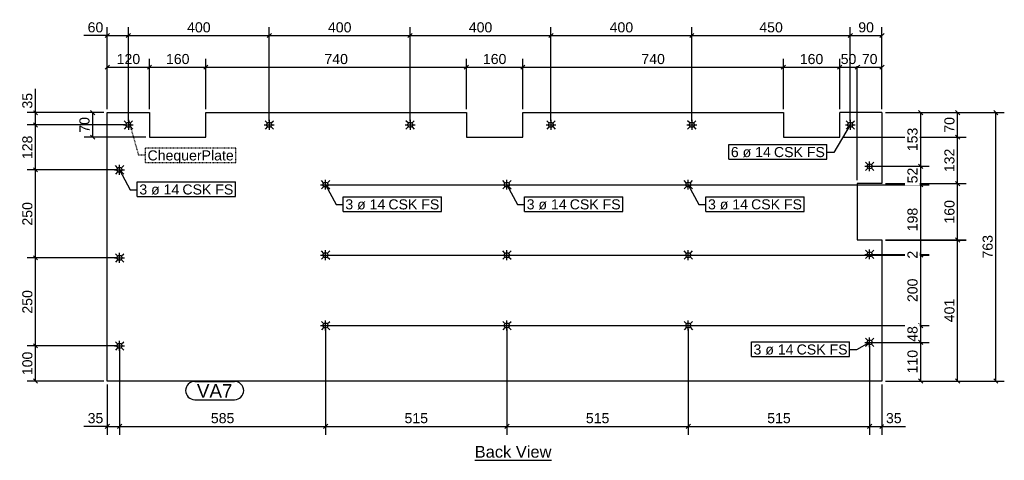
# Model space of a CAD drawing. Header units: millimetres. Extents: x 30 to 21561, y 42 to 1297.
# Tile 2 of 3: x 8777 to 11573, y 45 to 1297. Entities that reach past the tile are written whole.
import ezdxf

# ---------------------------------------------------------------- set-up
doc = ezdxf.new("R2010")
doc.units = ezdxf.units.MM
doc.linetypes.add('DXK_LINE_DOT2', pattern=[3.9198, 1.9599, -1.9599])
doc.styles.add('Arial', font='ARIAL.TTF', dxfattribs={"height": 0.2})

# ---------------------------------------------------------------- blocks, each defined once
blk = doc.blocks.new('Unknown-3608547-12 - 1230')
at = {"color": 6, "linetype": 'Continuous'}
blk.add_line((10068.8, 45), (10286.6, 45), dxfattribs=at)
at = {"color": 0, "linetype": 'Continuous'}
blk.add_wipeout([(10286.6, 52.5), (10286.6, 87.5), (10068.8, 87.5), (10068.8, 52.5)], dxfattribs=at)
at = {"color": 6, "linetype": 'Continuous', "style": 'Arial'}
blk.add_text('Back View', height=33.43, dxfattribs=at).set_placement((10068.8, 52.5))
blk = doc.blocks.new('Bolt-3608547-1232 - 1230')
at = {"color": 96, "linetype": 'Continuous'}
for p, q in [((9080.4, 1002.6), (9073.4, 1009.6)), ((9085.3, 1011.8), (9085.3, 983.8)), ((9090.2, 1002.6), (9097.2, 1009.6)), ((9480.4, 1002.6), (9473.4, 1009.6)), ((9485.3, 1011.8), (9485.3, 983.8)), ((9490.2, 1002.6), (9497.2, 1009.6)), ((9880.4, 1002.6), (9873.4, 1009.6)), ((9885.3, 1011.8), (9885.3, 983.8)), ((9890.2, 1002.6), (9897.2, 1009.6)), ((10280.4, 1002.6), (10273.4, 1009.6)), ((10285.3, 1011.8), (10285.3, 983.8)), ((10290.2, 1002.6), (10297.2, 1009.6)), ((10680.4, 1002.6), (10673.4, 1009.6)), ((10685.3, 1011.8), (10685.3, 983.8)), ((10690.2, 1002.6), (10697.2, 1009.6)), ((11130.4, 1002.6), (11123.4, 1009.6)), ((11135.3, 1011.8), (11135.3, 983.8)), ((11140.2, 1002.6), (11147.2, 1009.6)), ((9071.3, 997.8), (9099.3, 997.8)), ((9080.4, 992.9), (9073.4, 985.9)), ((9090.2, 992.9), (9097.2, 985.9)), ((9471.3, 997.8), (9499.3, 997.8)), ((9480.4, 992.9), (9473.4, 985.9)), ((9490.2, 992.9), (9497.2, 985.9)), ((9871.3, 997.8), (9899.3, 997.8)), ((9880.4, 992.9), (9873.4, 985.9)), ((9890.2, 992.9), (9897.2, 985.9)), ((10271.3, 997.8), (10299.3, 997.8)), ((10280.4, 992.9), (10273.4, 985.9)), ((10290.2, 992.9), (10297.2, 985.9)), ((10671.3, 997.8), (10699.3, 997.8)), ((10680.4, 992.9), (10673.4, 985.9)), ((10690.2, 992.9), (10697.2, 985.9)), ((11121.3, 997.8), (11149.3, 997.8)), ((11130.4, 992.9), (11123.4, 985.9)), ((11140.2, 992.9), (11147.2, 985.9))]:
    blk.add_line(p, q, dxfattribs=at)
for centre in [(9085.3, 997.8), (9485.3, 997.8), (9885.3, 997.8), (10285.3, 997.8), (10685.3, 997.8), (11135.3, 997.8)]:
    blk.add_circle(centre, 7, dxfattribs=at)
blk = doc.blocks.new('Part-3608547-1231 - 1230')
at = {"color": 30, "linetype": 'Continuous'}
for p, q in [((9025.3, 270.2), (9025.3, 1032.8)), ((9025.3, 1032.8), (9145.3, 1032.8)), ((9145.3, 1032.8), (9145.3, 962.8)), ((9305.3, 962.8), (9305.3, 1032.8)), ((9305.3, 1032.8), (10045.3, 1032.8)), ((10045.3, 1032.8), (10045.3, 962.8)), ((10205.3, 962.8), (10205.3, 1032.8)), ((10205.3, 1032.8), (10945.3, 1032.8)), ((10945.3, 1032.8), (10945.3, 962.8)), ((11225.3, 1032.8), (11105.3, 1032.8)), ((11105.3, 962.8), (11105.3, 1032.8)), ((11225.3, 1032.8), (11225.3, 830.8)), ((9145.3, 962.8), (9305.3, 962.8)), ((10045.3, 962.8), (10205.3, 962.8)), ((10945.3, 962.8), (11105.3, 962.8)), ((11225.3, 830.8), (11155.3, 830.8)), ((11155.3, 830.8), (11155.3, 670.8)), ((11155.3, 670.8), (11225.3, 670.8)), ((11225.3, 670.8), (11225.3, 270.2)), ((11225.3, 270.2), (9025.3, 270.2))]:
    blk.add_line(p, q, dxfattribs=at)
blk = doc.blocks.new('Bolt-3608547-1233 - 1230')
at = {"color": 96, "linetype": 'Continuous'}
for p, q in [((9046.3, 870), (9074.3, 870)), ((9055.4, 874.9), (9048.4, 881.9)), ((9060.3, 856), (9060.3, 884)), ((9065.2, 874.9), (9072.2, 881.9)), ((9055.4, 865.1), (9048.4, 858.1)), ((9065.2, 865.1), (9072.2, 858.1)), ((9046.3, 620), (9074.3, 620)), ((9055.4, 624.9), (9048.4, 631.9)), ((9060.3, 606), (9060.3, 634)), ((9065.2, 624.9), (9072.2, 631.9)), ((9055.4, 615.1), (9048.4, 608.1)), ((9065.2, 615.1), (9072.2, 608.1)), ((9046.3, 370), (9074.3, 370)), ((9055.4, 374.9), (9048.4, 381.9)), ((9055.4, 365.1), (9048.4, 358.1)), ((9060.3, 356), (9060.3, 384)), ((9065.2, 374.9), (9072.2, 381.9)), ((9065.2, 365.1), (9072.2, 358.1))]:
    blk.add_line(p, q, dxfattribs=at)
for centre in [(9060.3, 870), (9060.3, 620), (9060.3, 370)]:
    blk.add_circle(centre, 7, dxfattribs=at)
blk = doc.blocks.new('Bolt-3608547-1234 - 1230')
at = {"color": 96, "linetype": 'Continuous'}
for p, q in [((11176.3, 880), (11204.3, 880)), ((11185.4, 884.9), (11178.4, 891.9)), ((11185.4, 875.1), (11178.4, 868.1)), ((11190.3, 866), (11190.3, 894)), ((11195.2, 884.9), (11202.2, 891.9)), ((11195.2, 875.1), (11202.2, 868.1)), ((11190.3, 616), (11190.3, 644)), ((11176.3, 630), (11204.3, 630)), ((11185.4, 634.9), (11178.4, 641.9)), ((11185.4, 625.1), (11178.4, 618.1)), ((11195.2, 634.9), (11202.2, 641.9)), ((11195.2, 625.1), (11202.2, 618.1)), ((11185.4, 384.9), (11178.4, 391.9)), ((11190.3, 366), (11190.3, 394)), ((11195.2, 384.9), (11202.2, 391.9)), ((11176.3, 380), (11204.3, 380)), ((11185.4, 375.1), (11178.4, 368.1)), ((11195.2, 375.1), (11202.2, 368.1))]:
    blk.add_line(p, q, dxfattribs=at)
for centre in [(11190.3, 880), (11190.3, 630), (11190.3, 380)]:
    blk.add_circle(centre, 7, dxfattribs=at)
blk = doc.blocks.new('Bolt-3608547-1235 - 1230')
at = {"color": 96, "linetype": 'Continuous'}
for p, q in [((10670.4, 832.6), (10663.4, 839.6)), ((10675.3, 813.8), (10675.3, 841.8)), ((10680.2, 832.6), (10687.2, 839.6)), ((10661.3, 827.8), (10689.3, 827.8)), ((10670.4, 822.9), (10663.4, 815.9)), ((10680.2, 822.9), (10687.2, 815.9)), ((10661.3, 627.8), (10689.3, 627.8)), ((10670.4, 632.6), (10663.4, 639.6)), ((10670.4, 622.9), (10663.4, 615.9)), ((10675.3, 613.8), (10675.3, 641.8)), ((10680.2, 632.6), (10687.2, 639.6)), ((10680.2, 622.9), (10687.2, 615.9)), ((10661.3, 427.8), (10689.3, 427.8)), ((10670.4, 432.6), (10663.4, 439.6)), ((10670.4, 422.9), (10663.4, 415.9)), ((10675.3, 413.7), (10675.3, 441.8)), ((10680.2, 432.6), (10687.2, 439.6)), ((10680.2, 422.9), (10687.2, 415.9))]:
    blk.add_line(p, q, dxfattribs=at)
for centre in [(10675.3, 827.8), (10675.3, 627.8), (10675.3, 427.8)]:
    blk.add_circle(centre, 7, dxfattribs=at)
blk = doc.blocks.new('Bolt-3608547-1236 - 1230')
at = {"color": 96, "linetype": 'Continuous'}
for p, q in [((10155.4, 832.6), (10148.4, 839.6)), ((10160.3, 813.8), (10160.3, 841.8)), ((10165.2, 832.6), (10172.2, 839.6)), ((10146.3, 827.8), (10174.3, 827.8)), ((10155.4, 822.9), (10148.4, 815.9)), ((10165.2, 822.9), (10172.2, 815.9)), ((10146.3, 627.8), (10174.3, 627.8)), ((10155.4, 632.6), (10148.4, 639.6)), ((10155.4, 622.9), (10148.4, 615.9)), ((10160.3, 613.8), (10160.3, 641.8)), ((10165.2, 632.6), (10172.2, 639.6)), ((10165.2, 622.9), (10172.2, 615.9)), ((10146.3, 427.8), (10174.3, 427.8)), ((10155.4, 432.6), (10148.4, 439.6)), ((10155.4, 422.9), (10148.4, 415.9)), ((10160.3, 413.7), (10160.3, 441.8)), ((10165.2, 432.6), (10172.2, 439.6)), ((10165.2, 422.9), (10172.2, 415.9))]:
    blk.add_line(p, q, dxfattribs=at)
for centre in [(10160.3, 827.8), (10160.3, 627.8), (10160.3, 427.8)]:
    blk.add_circle(centre, 7, dxfattribs=at)
blk = doc.blocks.new('Bolt-3608547-1237 - 1230')
at = {"color": 96, "linetype": 'Continuous'}
for p, q in [((9640.4, 832.6), (9633.4, 839.6)), ((9645.3, 813.8), (9645.3, 841.8)), ((9650.2, 832.6), (9657.2, 839.6)), ((9631.3, 827.8), (9659.3, 827.8)), ((9640.4, 822.9), (9633.4, 815.9)), ((9650.2, 822.9), (9657.2, 815.9)), ((9631.3, 627.8), (9659.3, 627.8)), ((9640.4, 632.6), (9633.4, 639.6)), ((9640.4, 622.9), (9633.4, 615.9)), ((9645.3, 613.8), (9645.3, 641.8)), ((9650.2, 632.6), (9657.2, 639.6)), ((9650.2, 622.9), (9657.2, 615.9)), ((9631.3, 427.8), (9659.3, 427.8)), ((9640.4, 432.6), (9633.4, 439.6)), ((9640.4, 422.9), (9633.4, 415.9)), ((9645.3, 413.7), (9645.3, 441.8)), ((9650.2, 432.6), (9657.2, 439.6)), ((9650.2, 422.9), (9657.2, 415.9))]:
    blk.add_line(p, q, dxfattribs=at)
for centre in [(9645.3, 827.8), (9645.3, 627.8), (9645.3, 427.8)]:
    blk.add_circle(centre, 7, dxfattribs=at)
blk = doc.blocks.new('StraightDimension-3608547-3335 - 1230')
at = {"color": 7, "linetype": 'Continuous'}
for p, q in [((9655.3, 627.8), (11359.3, 627.8)), ((11341.3, 621.7), (11329.3, 633.8)), ((11335.3, 427.8), (11335.3, 627.8)), ((9655.3, 427.8), (11359.3, 427.8)), ((11329.3, 433.8), (11341.3, 421.7))]:
    blk.add_line(p, q, dxfattribs=at)
at = {"color": 0}
blk.add_wipeout([(11332.3, 567.1), (11290.3, 567.1), (11290.3, 488.4), (11332.3, 488.4)], dxfattribs=at)
at = {"color": 96, "style": 'Arial'}
blk.add_text('200', height=28.65, rotation=90.0002, dxfattribs=at).set_placement((11326.3, 494.4))
blk = doc.blocks.new('StraightDimension-3608547-1503 - 1230')
at = {"color": 7, "linetype": 'Continuous'}
for p, q in [((9885.3, 1007.8), (9885.3, 1275.5)), ((10285.3, 1007.8), (10285.3, 1275.5)), ((9891.3, 1257.5), (9879.3, 1245.5)), ((9885.3, 1251.5), (10285.3, 1251.5)), ((10279.3, 1245.5), (10291.3, 1257.5))]:
    blk.add_line(p, q, dxfattribs=at)
at = {"color": 0}
blk.add_wipeout([(10124.7, 1254.5), (10124.7, 1296.5), (10046, 1296.5), (10046, 1254.5)], dxfattribs=at)
at = {"color": 96, "style": 'Arial'}
blk.add_text('400', height=28.65, dxfattribs=at).set_placement((10052, 1260.5))
blk = doc.blocks.new('StraightDimension-3608547-3288 - 1230')
at = {"color": 7, "linetype": 'Continuous'}
for p, q in [((9050.3, 870), (8797.6, 870)), ((8827.6, 864), (8815.6, 876)), ((8821.6, 620), (8821.6, 870)), ((9050.3, 620), (8797.6, 620)), ((8815.6, 626), (8827.6, 614))]:
    blk.add_line(p, q, dxfattribs=at)
at = {"color": 0}
blk.add_wipeout([(8818.6, 784.4), (8776.6, 784.4), (8776.6, 705.6), (8818.6, 705.6)], dxfattribs=at)
at = {"color": 96, "style": 'Arial'}
blk.add_text('250', height=28.65, rotation=90.0002, dxfattribs=at).set_placement((8812.6, 711.6))
blk = doc.blocks.new('StraightDimension-3608547-1471 - 1230')
at = {"color": 7, "linetype": 'Continuous'}
for p, q in [((9305.3, 1042.8), (9305.3, 1185.5)), ((10045.3, 1042.8), (10045.3, 1185.5)), ((9311.3, 1167.5), (9299.3, 1155.5)), ((9305.3, 1161.5), (10045.3, 1161.5)), ((10039.3, 1155.5), (10051.3, 1167.5))]:
    blk.add_line(p, q, dxfattribs=at)
at = {"color": 0}
blk.add_wipeout([(9714.7, 1164.5), (9714.7, 1206.5), (9636, 1206.5), (9636, 1164.5)], dxfattribs=at)
at = {"color": 96, "style": 'Arial'}
blk.add_text('740', height=28.65, dxfattribs=at).set_placement((9642, 1170.5))
blk = doc.blocks.new('StraightDimension-3608547-1472 - 1230')
at = {"color": 7, "linetype": 'Continuous'}
for p, q in [((9145.3, 1042.8), (9145.3, 1185.5)), ((9305.3, 1042.8), (9305.3, 1185.5)), ((9151.3, 1167.5), (9139.3, 1155.5)), ((9145.3, 1161.5), (9305.3, 1161.5)), ((9299.3, 1155.5), (9311.3, 1167.5))]:
    blk.add_line(p, q, dxfattribs=at)
at = {"color": 0}
blk.add_wipeout([(9264.7, 1164.5), (9264.7, 1206.5), (9186, 1206.5), (9186, 1164.5)], dxfattribs=at)
at = {"color": 96, "style": 'Arial'}
blk.add_text('160', height=28.65, dxfattribs=at).set_placement((9192, 1170.5))
blk = doc.blocks.new('StraightDimension-3608547-1433 - 1230')
at = {"color": 7, "linetype": 'Continuous'}
for p, q in [((11235.3, 830.8), (11464.2, 830.8)), ((11446.2, 824.7), (11434.2, 836.8)), ((11440.2, 670.8), (11440.2, 830.8)), ((11434.2, 676.8), (11446.2, 664.7)), ((11235.3, 670.8), (11464.2, 670.8))]:
    blk.add_line(p, q, dxfattribs=at)
at = {"color": 0}
blk.add_wipeout([(11437.2, 790.1), (11395.2, 790.1), (11395.2, 711.4), (11437.2, 711.4)], dxfattribs=at)
at = {"color": 96, "style": 'Arial'}
blk.add_text('160', height=28.65, rotation=90.0002, dxfattribs=at).set_placement((11431.2, 717.4))
blk = doc.blocks.new('StraightDimension-3608547-3333 - 1230')
at = {"color": 7, "linetype": 'Continuous'}
for p, q in [((9655.3, 827.8), (11359.3, 827.8)), ((11341.3, 821.7), (11329.3, 833.8)), ((11335.3, 630), (11335.3, 827.8)), ((11200.3, 630), (11359.3, 630)), ((11329.3, 636), (11341.3, 624))]:
    blk.add_line(p, q, dxfattribs=at)
at = {"color": 0}
blk.add_wipeout([(11332.3, 768.2), (11290.3, 768.2), (11290.3, 689.5), (11332.3, 689.5)], dxfattribs=at)
at = {"color": 96, "style": 'Arial'}
blk.add_text('198', height=28.65, rotation=90.0002, dxfattribs=at).set_placement((11326.3, 695.5))
blk = doc.blocks.new('StraightDimension-3608547-1501 - 1230')
at = {"color": 7, "linetype": 'Continuous'}
for p, q in [((10685.3, 1007.8), (10685.3, 1275.5)), ((11135.3, 1007.8), (11135.3, 1275.5)), ((10691.3, 1257.5), (10679.3, 1245.5)), ((10685.3, 1251.5), (11135.3, 1251.5)), ((11129.3, 1245.5), (11141.3, 1257.5))]:
    blk.add_line(p, q, dxfattribs=at)
at = {"color": 0}
blk.add_wipeout([(10949.7, 1254.5), (10949.7, 1296.5), (10871, 1296.5), (10871, 1254.5)], dxfattribs=at)
at = {"color": 96, "style": 'Arial'}
blk.add_text('450', height=28.65, dxfattribs=at).set_placement((10877, 1260.5))
blk = doc.blocks.new('StraightDimension-3608547-1431 - 1230')
at = {"color": 7, "linetype": 'Continuous'}
for p, q in [((11446.2, 1026.7), (11434.2, 1038.8)), ((11235.3, 1032.8), (11464.2, 1032.8)), ((11440.2, 962.8), (11440.2, 1032.8)), ((11115.3, 962.8), (11464.2, 962.8)), ((11434.2, 968.8), (11446.2, 956.7))]:
    blk.add_line(p, q, dxfattribs=at)
at = {"color": 0}
blk.add_wipeout([(11437.2, 1026), (11395.2, 1026), (11395.2, 969.5), (11437.2, 969.5)], dxfattribs=at)
at = {"color": 96, "style": 'Arial'}
blk.add_text('70', height=28.65, rotation=90.0002, dxfattribs=at).set_placement((11431.2, 975.5))
blk = doc.blocks.new('StraightDimension-3608547-1502 - 1230')
at = {"color": 7, "linetype": 'Continuous'}
for p, q in [((10285.3, 1007.8), (10285.3, 1275.5)), ((10685.3, 1007.8), (10685.3, 1275.5)), ((10291.3, 1257.5), (10279.3, 1245.5)), ((10285.3, 1251.5), (10685.3, 1251.5)), ((10679.3, 1245.5), (10691.3, 1257.5))]:
    blk.add_line(p, q, dxfattribs=at)
at = {"color": 0}
blk.add_wipeout([(10524.7, 1254.5), (10524.7, 1296.5), (10446, 1296.5), (10446, 1254.5)], dxfattribs=at)
at = {"color": 96, "style": 'Arial'}
blk.add_text('400', height=28.65, dxfattribs=at).set_placement((10452, 1260.5))
blk = doc.blocks.new('StraightDimension-3608547-1432 - 1230')
at = {"color": 7, "linetype": 'Continuous'}
for p, q in [((11115.3, 962.8), (11464.2, 962.8)), ((11446.2, 956.7), (11434.2, 968.8)), ((11440.2, 830.8), (11440.2, 962.8)), ((11235.3, 830.8), (11464.2, 830.8)), ((11434.2, 836.8), (11446.2, 824.7))]:
    blk.add_line(p, q, dxfattribs=at)
at = {"color": 0}
blk.add_wipeout([(11437.2, 936.1), (11395.2, 936.1), (11395.2, 857.4), (11437.2, 857.4)], dxfattribs=at)
at = {"color": 96, "style": 'Arial'}
blk.add_text('132', height=28.65, rotation=90.0002, dxfattribs=at).set_placement((11431.2, 863.4))
blk = doc.blocks.new('StraightDimension-3608547-1434 - 1230')
at = {"color": 7, "linetype": 'Continuous'}
for p, q in [((11446.2, 664.7), (11434.2, 676.8)), ((11235.3, 670.7), (11464.2, 670.7)), ((11440.2, 270.2), (11440.2, 670.7)), ((11235.3, 270.2), (11464.2, 270.2)), ((11434.2, 276.3), (11446.2, 264.2))]:
    blk.add_line(p, q, dxfattribs=at)
at = {"color": 0}
blk.add_wipeout([(11437.2, 509.9), (11395.2, 509.9), (11395.2, 431.1), (11437.2, 431.1)], dxfattribs=at)
at = {"color": 96, "style": 'Arial'}
blk.add_text('401', height=28.65, rotation=90.0002, dxfattribs=at).set_placement((11431.2, 437.1))
blk = doc.blocks.new('StraightDimension-3608547-1452 - 1230')
at = {"color": 7, "linetype": 'Continuous'}
for p, q in [((8989.9, 1026.7), (8977.9, 1038.8)), ((9015.3, 1032.8), (8959.9, 1032.8)), ((8983.9, 962.8), (8983.9, 1032.8)), ((9135.3, 962.8), (8959.9, 962.8)), ((8977.9, 968.8), (8989.9, 956.7))]:
    blk.add_line(p, q, dxfattribs=at)
at = {"color": 0}
blk.add_wipeout([(8980.9, 1026), (8938.9, 1026), (8938.9, 969.5), (8980.9, 969.5)], dxfattribs=at)
at = {"color": 96, "style": 'Arial'}
blk.add_text('70', height=28.65, rotation=90.0002, dxfattribs=at).set_placement((8974.9, 975.5))
blk = doc.blocks.new('StraightDimension-3608547-1461 - 1230')
at = {"color": 7, "linetype": 'Continuous'}
for p, q in [((11554.7, 1026.7), (11542.7, 1038.8)), ((11235.3, 1032.8), (11572.7, 1032.8)), ((11548.7, 270.2), (11548.7, 1032.8)), ((11235.3, 270.2), (11572.7, 270.2)), ((11542.7, 276.3), (11554.7, 264.2))]:
    blk.add_line(p, q, dxfattribs=at)
at = {"color": 0}
blk.add_wipeout([(11545.7, 690.9), (11503.7, 690.9), (11503.7, 612.1), (11545.7, 612.1)], dxfattribs=at)
at = {"color": 96, "style": 'Arial'}
blk.add_text('763', height=28.65, rotation=90.0002, dxfattribs=at).set_placement((11539.7, 618.1))
blk = doc.blocks.new('StraightDimension-3608547-1530 - 1230')
at = {"color": 7, "linetype": 'Continuous'}
for p, q in [((10675.3, 417.8), (10675.3, 117.5)), ((11190.3, 370), (11190.3, 117.5)), ((10681.3, 147.5), (10669.3, 135.5)), ((10675.3, 141.5), (11190.3, 141.5)), ((11184.3, 135.5), (11196.3, 147.5))]:
    blk.add_line(p, q, dxfattribs=at)
at = {"color": 0}
blk.add_wipeout([(10972.2, 144.5), (10972.2, 186.5), (10893.5, 186.5), (10893.5, 144.5)], dxfattribs=at)
at = {"color": 96, "style": 'Arial'}
blk.add_text('515', height=28.65, dxfattribs=at).set_placement((10899.5, 150.5))
blk = doc.blocks.new('StraightDimension-3608547-1466 - 1230')
at = {"color": 7, "linetype": 'Continuous'}
for p, q in [((11155.3, 840.8), (11155.3, 1185.5)), ((11225.3, 1042.8), (11225.3, 1185.5)), ((11161.3, 1167.5), (11149.3, 1155.5)), ((11155.3, 1161.5), (11225.3, 1161.5)), ((11219.3, 1155.5), (11231.3, 1167.5))]:
    blk.add_line(p, q, dxfattribs=at)
at = {"color": 0}
blk.add_wipeout([(11218.6, 1164.5), (11218.6, 1206.5), (11162.1, 1206.5), (11162.1, 1164.5)], dxfattribs=at)
at = {"color": 96, "style": 'Arial'}
blk.add_text('70', height=28.65, dxfattribs=at).set_placement((11168.1, 1170.5))
blk = doc.blocks.new('StraightDimension-3608547-1531 - 1230')
at = {"color": 7, "linetype": 'Continuous'}
for p, q in [((10160.3, 417.8), (10160.3, 117.5)), ((10675.3, 417.8), (10675.3, 117.5)), ((10166.3, 147.5), (10154.3, 135.5)), ((10160.3, 141.5), (10675.3, 141.5)), ((10669.3, 135.5), (10681.3, 147.5))]:
    blk.add_line(p, q, dxfattribs=at)
at = {"color": 0}
blk.add_wipeout([(10457.2, 144.5), (10457.2, 186.5), (10378.5, 186.5), (10378.5, 144.5)], dxfattribs=at)
at = {"color": 96, "style": 'Arial'}
blk.add_text('515', height=28.65, dxfattribs=at).set_placement((10384.5, 150.5))
blk = doc.blocks.new('StraightDimension-3608547-1467 - 1230')
at = {"color": 7, "linetype": 'Continuous'}
for p, q in [((11105.3, 1042.8), (11105.3, 1185.5)), ((11155.3, 840.8), (11155.3, 1185.5)), ((11111.3, 1167.5), (11099.3, 1155.5)), ((11105.3, 1161.5), (11155.3, 1161.5)), ((11149.3, 1155.5), (11161.3, 1167.5))]:
    blk.add_line(p, q, dxfattribs=at)
at = {"color": 0}
blk.add_wipeout([(11158.6, 1164.5), (11158.6, 1206.5), (11102.1, 1206.5), (11102.1, 1164.5)], dxfattribs=at)
at = {"color": 96, "style": 'Arial'}
blk.add_text('50', height=28.65, dxfattribs=at).set_placement((11108.1, 1170.5))
blk = doc.blocks.new('StraightDimension-3608547-1532 - 1230')
at = {"color": 7, "linetype": 'Continuous'}
for p, q in [((9645.3, 417.8), (9645.3, 117.5)), ((10160.3, 417.8), (10160.3, 117.5)), ((9651.3, 147.5), (9639.3, 135.5)), ((9645.3, 141.5), (10160.3, 141.5)), ((10154.3, 135.5), (10166.3, 147.5))]:
    blk.add_line(p, q, dxfattribs=at)
at = {"color": 0}
blk.add_wipeout([(9942.2, 144.5), (9942.2, 186.5), (9863.5, 186.5), (9863.5, 144.5)], dxfattribs=at)
at = {"color": 96, "style": 'Arial'}
blk.add_text('515', height=28.65, dxfattribs=at).set_placement((9869.5, 150.5))
blk = doc.blocks.new('StraightDimension-3608547-1468 - 1230')
at = {"color": 7, "linetype": 'Continuous'}
for p, q in [((10945.3, 1042.8), (10945.3, 1185.5)), ((11105.3, 1042.8), (11105.3, 1185.5)), ((10951.3, 1167.5), (10939.3, 1155.5)), ((10945.3, 1161.5), (11105.3, 1161.5)), ((11099.3, 1155.5), (11111.3, 1167.5))]:
    blk.add_line(p, q, dxfattribs=at)
at = {"color": 0}
blk.add_wipeout([(11064.7, 1164.5), (11064.7, 1206.5), (10986, 1206.5), (10986, 1164.5)], dxfattribs=at)
at = {"color": 96, "style": 'Arial'}
blk.add_text('160', height=28.65, dxfattribs=at).set_placement((10992, 1170.5))
blk = doc.blocks.new('StraightDimension-3608547-1533 - 1230')
at = {"color": 7, "linetype": 'Continuous'}
for p, q in [((9645.3, 417.8), (9645.3, 117.5)), ((9060.3, 360), (9060.3, 117.5)), ((9066.3, 147.5), (9054.3, 135.5)), ((9060.3, 141.5), (9645.3, 141.5)), ((9639.3, 135.5), (9651.3, 147.5))]:
    blk.add_line(p, q, dxfattribs=at)
at = {"color": 0}
blk.add_wipeout([(9392.2, 144.5), (9392.2, 186.5), (9313.5, 186.5), (9313.5, 144.5)], dxfattribs=at)
at = {"color": 96, "style": 'Arial'}
blk.add_text('585', height=28.65, dxfattribs=at).set_placement((9319.5, 150.5))
blk = doc.blocks.new('StraightDimension-3608547-1469 - 1230')
at = {"color": 7, "linetype": 'Continuous'}
for p, q in [((10205.3, 1042.8), (10205.3, 1185.5)), ((10945.3, 1042.8), (10945.3, 1185.5)), ((10211.3, 1167.5), (10199.3, 1155.5)), ((10205.3, 1161.5), (10945.3, 1161.5)), ((10939.3, 1155.5), (10951.3, 1167.5))]:
    blk.add_line(p, q, dxfattribs=at)
at = {"color": 0}
blk.add_wipeout([(10614.7, 1164.5), (10614.7, 1206.5), (10536, 1206.5), (10536, 1164.5)], dxfattribs=at)
at = {"color": 96, "style": 'Arial'}
blk.add_text('740', height=28.65, dxfattribs=at).set_placement((10542, 1170.5))
blk = doc.blocks.new('StraightDimension-3608547-1534 - 1230')
at = {"color": 7, "linetype": 'Continuous'}
for p, q in [((9060.3, 360), (9060.3, 117.5)), ((9025.3, 260.2), (9025.3, 117.5)), ((9019.3, 135.5), (9031.3, 147.5)), ((9025.3, 141.5), (9060.3, 141.5)), ((9066.3, 147.5), (9054.3, 135.5))]:
    blk.add_line(p, q, dxfattribs=at)
at = {"color": 0}
blk.add_wipeout([(9020.1, 144.5), (9020.1, 186.5), (8963.6, 186.5), (8963.6, 144.5)], dxfattribs=at)
at = {"color": 7, "linetype": 'Continuous'}
blk.add_line((9025.3, 141.5), (8958.3, 141.5), dxfattribs=at)
blk.add_line((9025.3, 141.5), (8958.3, 141.5), dxfattribs=at)
at = {"color": 96, "style": 'Arial'}
blk.add_text('35', height=28.65, dxfattribs=at).set_placement((8969.6, 150.5))
blk = doc.blocks.new('StraightDimension-3608547-1470 - 1230')
at = {"color": 7, "linetype": 'Continuous'}
for p, q in [((10045.3, 1042.8), (10045.3, 1185.5)), ((10205.3, 1042.8), (10205.3, 1185.5)), ((10051.3, 1167.5), (10039.3, 1155.5)), ((10045.3, 1161.5), (10205.3, 1161.5)), ((10199.3, 1155.5), (10211.3, 1167.5))]:
    blk.add_line(p, q, dxfattribs=at)
at = {"color": 0}
blk.add_wipeout([(10164.7, 1164.5), (10164.7, 1206.5), (10086, 1206.5), (10086, 1164.5)], dxfattribs=at)
at = {"color": 96, "style": 'Arial'}
blk.add_text('160', height=28.65, dxfattribs=at).set_placement((10092, 1170.5))
blk = doc.blocks.new('StraightDimension-3608547-1473 - 1230')
at = {"color": 7, "linetype": 'Continuous'}
for p, q in [((9025.3, 1042.8), (9025.3, 1185.5)), ((9145.3, 1042.8), (9145.3, 1185.5)), ((9031.3, 1167.5), (9019.3, 1155.5)), ((9025.3, 1161.5), (9145.3, 1161.5)), ((9139.3, 1155.5), (9151.3, 1167.5))]:
    blk.add_line(p, q, dxfattribs=at)
at = {"color": 0}
blk.add_wipeout([(9124.7, 1164.5), (9124.7, 1206.5), (9046, 1206.5), (9046, 1164.5)], dxfattribs=at)
at = {"color": 96, "style": 'Arial'}
blk.add_text('120', height=28.65, dxfattribs=at).set_placement((9052, 1170.5))
blk = doc.blocks.new('StraightDimension-3608547-3332 - 1230')
at = {"color": 7, "linetype": 'Continuous'}
for p, q in [((11200.3, 880), (11359.3, 880)), ((11341.3, 874), (11329.3, 886)), ((11335.3, 827.8), (11335.3, 880)), ((9655.3, 827.8), (11359.3, 827.8)), ((11329.3, 833.8), (11341.3, 821.7))]:
    blk.add_line(p, q, dxfattribs=at)
at = {"color": 0}
blk.add_wipeout([(11332.3, 882.1), (11290.3, 882.1), (11290.3, 825.6), (11332.3, 825.6)], dxfattribs=at)
at = {"color": 96, "style": 'Arial'}
blk.add_text('52', height=28.65, rotation=90.0002, dxfattribs=at).set_placement((11326.3, 831.6))
blk = doc.blocks.new('StraightDimension-3608547-1500 - 1230')
at = {"color": 7, "linetype": 'Continuous'}
for p, q in [((11135.3, 1007.8), (11135.3, 1275.5)), ((11225.3, 1042.8), (11225.3, 1275.5)), ((11141.3, 1257.5), (11129.3, 1245.5)), ((11135.3, 1251.5), (11225.3, 1251.5)), ((11219.3, 1245.5), (11231.3, 1257.5))]:
    blk.add_line(p, q, dxfattribs=at)
at = {"color": 0}
blk.add_wipeout([(11208.6, 1254.5), (11208.6, 1296.5), (11152.1, 1296.5), (11152.1, 1254.5)], dxfattribs=at)
at = {"color": 96, "style": 'Arial'}
blk.add_text('90', height=28.65, dxfattribs=at).set_placement((11158.1, 1260.5))
blk = doc.blocks.new('StraightDimension-3608547-3336 - 1230')
at = {"color": 7, "linetype": 'Continuous'}
for p, q in [((9655.3, 427.8), (11359.3, 427.8)), ((11329.3, 433.8), (11341.3, 421.7)), ((11335.3, 380), (11335.3, 427.8)), ((11200.3, 380), (11359.3, 380)), ((11341.3, 374), (11329.3, 386))]:
    blk.add_line(p, q, dxfattribs=at)
at = {"color": 0}
blk.add_wipeout([(11332.3, 432.1), (11290.3, 432.1), (11290.3, 375.6), (11332.3, 375.6)], dxfattribs=at)
at = {"color": 96, "style": 'Arial'}
blk.add_text('48', height=28.65, rotation=90.0002, dxfattribs=at).set_placement((11326.3, 381.6))
blk = doc.blocks.new('StraightDimension-3608547-3287 - 1230')
at = {"color": 7, "linetype": 'Continuous'}
for p, q in [((9075.3, 997.8), (8797.6, 997.8)), ((8827.6, 991.7), (8815.6, 1003.8)), ((8821.6, 870), (8821.6, 997.8)), ((9050.3, 870), (8797.6, 870)), ((8815.6, 876), (8827.6, 864))]:
    blk.add_line(p, q, dxfattribs=at)
at = {"color": 0}
blk.add_wipeout([(8818.6, 973.2), (8776.6, 973.2), (8776.6, 894.5), (8818.6, 894.5)], dxfattribs=at)
at = {"color": 96, "style": 'Arial'}
blk.add_text('128', height=28.65, rotation=90.0002, dxfattribs=at).set_placement((8812.6, 900.5))
blk = doc.blocks.new('StraightDimension-3608547-1504 - 1230')
at = {"color": 7, "linetype": 'Continuous'}
for p, q in [((9485.3, 1007.8), (9485.3, 1275.5)), ((9885.3, 1007.8), (9885.3, 1275.5)), ((9491.3, 1257.5), (9479.3, 1245.5)), ((9485.3, 1251.5), (9885.3, 1251.5)), ((9879.3, 1245.5), (9891.3, 1257.5))]:
    blk.add_line(p, q, dxfattribs=at)
at = {"color": 0}
blk.add_wipeout([(9724.7, 1254.5), (9724.7, 1296.5), (9646, 1296.5), (9646, 1254.5)], dxfattribs=at)
at = {"color": 96, "style": 'Arial'}
blk.add_text('400', height=28.65, dxfattribs=at).set_placement((9652, 1260.5))
blk = doc.blocks.new('StraightDimension-3608547-3337 - 1230')
at = {"color": 7, "linetype": 'Continuous'}
for p, q in [((11200.3, 380), (11359.3, 380)), ((11341.3, 374), (11329.3, 386)), ((11335.3, 270.2), (11335.3, 380)), ((11235.3, 270.2), (11359.3, 270.2)), ((11329.3, 276.3), (11341.3, 264.2))]:
    blk.add_line(p, q, dxfattribs=at)
at = {"color": 0}
blk.add_wipeout([(11332.3, 364.5), (11290.3, 364.5), (11290.3, 285.8), (11332.3, 285.8)], dxfattribs=at)
at = {"color": 96, "style": 'Arial'}
blk.add_text('110', height=28.65, rotation=90.0002, dxfattribs=at).set_placement((11326.3, 291.8))
blk = doc.blocks.new('StraightDimension-3608547-1505 - 1230')
at = {"color": 7, "linetype": 'Continuous'}
for p, q in [((9085.3, 1007.8), (9085.3, 1275.5)), ((9485.3, 1007.8), (9485.3, 1275.5)), ((9091.3, 1257.5), (9079.3, 1245.5)), ((9085.3, 1251.5), (9485.3, 1251.5)), ((9479.3, 1245.5), (9491.3, 1257.5))]:
    blk.add_line(p, q, dxfattribs=at)
at = {"color": 0}
blk.add_wipeout([(9324.7, 1254.5), (9324.7, 1296.5), (9246, 1296.5), (9246, 1254.5)], dxfattribs=at)
at = {"color": 96, "style": 'Arial'}
blk.add_text('400', height=28.65, dxfattribs=at).set_placement((9252, 1260.5))
blk = doc.blocks.new('StraightDimension-3608547-1506 - 1230')
at = {"color": 7, "linetype": 'Continuous'}
for p, q in [((9025.3, 1042.8), (9025.3, 1275.5)), ((9085.3, 1007.8), (9085.3, 1275.5)), ((9031.3, 1257.5), (9019.3, 1245.5)), ((9025.3, 1251.5), (9085.3, 1251.5)), ((9079.3, 1245.5), (9091.3, 1257.5))]:
    blk.add_line(p, q, dxfattribs=at)
at = {"color": 0}
blk.add_wipeout([(9020.1, 1254.5), (9020.1, 1296.5), (8963.6, 1296.5), (8963.6, 1254.5)], dxfattribs=at)
at = {"color": 7, "linetype": 'Continuous'}
blk.add_line((9025.3, 1251.5), (8958.3, 1251.5), dxfattribs=at)
blk.add_line((9025.3, 1251.5), (8958.3, 1251.5), dxfattribs=at)
at = {"color": 96, "style": 'Arial'}
blk.add_text('60', height=28.65, dxfattribs=at).set_placement((8969.6, 1260.5))
blk = doc.blocks.new('StraightDimension-3608547-1529 - 1230')
at = {"color": 7, "linetype": 'Continuous'}
for p, q in [((11190.3, 370), (11190.3, 117.5)), ((11225.3, 260.2), (11225.3, 117.5)), ((11184.3, 135.5), (11196.3, 147.5)), ((11190.3, 141.5), (11225.3, 141.5)), ((11231.3, 147.5), (11219.3, 135.5))]:
    blk.add_line(p, q, dxfattribs=at)
at = {"color": 0}
blk.add_wipeout([(11287, 144.5), (11287, 186.5), (11230.6, 186.5), (11230.6, 144.5)], dxfattribs=at)
at = {"color": 7, "linetype": 'Continuous'}
blk.add_line((11225.3, 141.5), (11292.3, 141.5), dxfattribs=at)
blk.add_line((11225.3, 141.5), (11292.3, 141.5), dxfattribs=at)
at = {"color": 96, "style": 'Arial'}
blk.add_text('35', height=28.65, dxfattribs=at).set_placement((11236.6, 150.5))
blk = doc.blocks.new('StraightDimension-3608547-3286 - 1230')
at = {"color": 7, "linetype": 'Continuous'}
for p, q in [((8815.6, 1038.8), (8827.6, 1026.7)), ((9015.3, 1032.8), (8797.6, 1032.8)), ((8821.6, 997.8), (8821.6, 1032.8)), ((9075.3, 997.8), (8797.6, 997.8)), ((8827.6, 991.7), (8815.6, 1003.8))]:
    blk.add_line(p, q, dxfattribs=at)
at = {"color": 0}
blk.add_wipeout([(8818.6, 1094.5), (8776.6, 1094.5), (8776.6, 1038), (8818.6, 1038)], dxfattribs=at)
at = {"color": 7, "linetype": 'Continuous'}
blk.add_line((8821.6, 1032.8), (8821.6, 1099.7), dxfattribs=at)
blk.add_line((8821.6, 1032.8), (8821.6, 1099.7), dxfattribs=at)
at = {"color": 96, "style": 'Arial'}
blk.add_text('35', height=28.65, rotation=90.0002, dxfattribs=at).set_placement((8812.6, 1044))
blk = doc.blocks.new('StraightDimension-3608547-3289 - 1230')
at = {"color": 7, "linetype": 'Continuous'}
for p, q in [((9050.3, 620), (8797.6, 620)), ((8827.6, 614), (8815.6, 626)), ((8821.6, 370), (8821.6, 620)), ((9050.3, 370), (8797.6, 370)), ((8815.6, 376), (8827.6, 364))]:
    blk.add_line(p, q, dxfattribs=at)
at = {"color": 0}
blk.add_wipeout([(8818.6, 534.4), (8776.6, 534.4), (8776.6, 455.6), (8818.6, 455.6)], dxfattribs=at)
at = {"color": 96, "style": 'Arial'}
blk.add_text('250', height=28.65, rotation=90.0002, dxfattribs=at).set_placement((8812.6, 461.6))
blk = doc.blocks.new('StraightDimension-3608547-3290 - 1230')
at = {"color": 7, "linetype": 'Continuous'}
for p, q in [((9050.3, 370), (8797.6, 370)), ((8827.6, 364), (8815.6, 376)), ((8821.6, 270.2), (8821.6, 370)), ((9015.3, 270.2), (8797.6, 270.2)), ((8815.6, 276.3), (8827.6, 264.2))]:
    blk.add_line(p, q, dxfattribs=at)
at = {"color": 0}
blk.add_wipeout([(8818.6, 359.5), (8776.6, 359.5), (8776.6, 280.8), (8818.6, 280.8)], dxfattribs=at)
at = {"color": 96, "style": 'Arial'}
blk.add_text('100', height=28.65, rotation=90.0002, dxfattribs=at).set_placement((8812.6, 286.8))
blk = doc.blocks.new('StraightDimension-3608547-3331 - 1230')
at = {"color": 7, "linetype": 'Continuous'}
for p, q in [((11341.3, 1026.7), (11329.3, 1038.8)), ((11235.3, 1032.8), (11359.3, 1032.8)), ((11335.3, 880), (11335.3, 1032.8)), ((11200.3, 880), (11359.3, 880)), ((11329.3, 886), (11341.3, 874))]:
    blk.add_line(p, q, dxfattribs=at)
at = {"color": 0}
blk.add_wipeout([(11332.3, 995.7), (11290.3, 995.7), (11290.3, 917), (11332.3, 917)], dxfattribs=at)
at = {"color": 96, "style": 'Arial'}
blk.add_text('153', height=28.65, rotation=90.0002, dxfattribs=at).set_placement((11326.3, 923))
blk = doc.blocks.new('StraightDimension-3608547-3334 - 1230')
at = {"color": 7, "linetype": 'Continuous'}
for p, q in [((9655.3, 627.8), (11359.3, 627.8)), ((11200.3, 630), (11359.3, 630)), ((11329.3, 636), (11341.3, 624)), ((11341.3, 621.7), (11329.3, 633.8)), ((11335.3, 627.8), (11335.3, 630))]:
    blk.add_line(p, q, dxfattribs=at)
at = {"color": 0}
blk.add_wipeout([(11332.3, 646), (11290.3, 646), (11290.3, 611.8), (11332.3, 611.8)], dxfattribs=at)
at = {"color": 96, "style": 'Arial'}
blk.add_text('2', height=28.7, rotation=90.0002, dxfattribs=at).set_placement((11326.3, 617.8))
blk = doc.blocks.new('Mark-3608547-1554 - 1230')
at = {"color": 0}
blk.add_wipeout([(9380.7, 223.2), (9380.7, 263.2), (9279.9, 263.2), (9279.9, 223.2)], dxfattribs=at)
blk.add_wipeout([(9380.7, 223.2), (9380.7, 263.2), (9279.9, 263.2), (9279.9, 223.2)], dxfattribs=at)
at = {"color": 7, "linetype": 'Continuous'}
for p, q in [((9273.9, 269.2), (9386.7, 269.2)), ((9273.9, 217.2), (9386.7, 217.2))]:
    blk.add_line(p, q, dxfattribs=at)
for centre, start, end in [((9273.9, 243.2), 90, 270), ((9386.7, 243.2), 270, 90)]:
    blk.add_arc(centre, 26, start, end, dxfattribs=at)
at = {"color": 96, "style": 'Arial'}
blk.add_text('VA7', height=38.2, dxfattribs=at).set_placement((9279.9, 223.2))
blk = doc.blocks.new('Mark-3608547-1555 - 1230')
at = {"color": 7, "linetype": 'Continuous'}
blk.add_line((11135.3, 997.8), (11089, 919.7), dxfattribs=at)
at = {"color": 0}
blk.add_wipeout([(10909.6, 906.2), (10909.6, 936.2), (10796.2, 936.2), (10796.2, 906.2)], dxfattribs=at)
blk.add_wipeout([(10909.6, 906.2), (10909.6, 936.2), (10796.2, 936.2), (10796.2, 906.2)], dxfattribs=at)
at = {"color": 7, "linetype": 'Continuous'}
blk.add_line((10790.2, 900.2), (10790.2, 942.2), dxfattribs=at)
at = {"color": 96, "style": 'Arial'}
blk.add_text('6 ø 14', height=28.65, dxfattribs=at).set_placement((10796.2, 906.2))
at = {"color": 0}
blk.add_wipeout([(11063, 906.2), (11063, 936.2), (10918.6, 936.2), (10918.6, 906.2)], dxfattribs=at)
blk.add_wipeout([(11063, 906.2), (11063, 936.2), (10918.6, 936.2), (10918.6, 906.2)], dxfattribs=at)
at = {"color": 7, "linetype": 'Continuous'}
for p, q in [((10790.2, 942.2), (11069, 942.2)), ((11069, 900.2), (11069, 942.2)), ((10790.2, 900.2), (11069, 900.2)), ((11089, 919.7), (11069, 919.7))]:
    blk.add_line(p, q, dxfattribs=at)
at = {"color": 96, "style": 'Arial'}
blk.add_text('CSK FS', height=28.65, dxfattribs=at).set_placement((10918.6, 906.2))
blk = doc.blocks.new('Mark-3608547-1556 - 1230')
at = {"color": 7, "linetype": 'Continuous'}
blk.add_line((9060.3, 870), (9090.4, 813.5), dxfattribs=at)
at = {"color": 0}
blk.add_wipeout([(9229.7, 800), (9229.7, 830), (9116.4, 830), (9116.4, 800)], dxfattribs=at)
blk.add_wipeout([(9229.7, 800), (9229.7, 830), (9116.4, 830), (9116.4, 800)], dxfattribs=at)
at = {"color": 7, "linetype": 'Continuous'}
for p, q in [((9090.4, 813.5), (9110.4, 813.5)), ((9110.4, 794), (9110.4, 836))]:
    blk.add_line(p, q, dxfattribs=at)
at = {"color": 96, "style": 'Arial'}
blk.add_text('3 ø 14', height=28.65, dxfattribs=at).set_placement((9116.4, 800))
at = {"color": 0}
blk.add_wipeout([(9383.1, 800), (9383.1, 830), (9238.7, 830), (9238.7, 800)], dxfattribs=at)
blk.add_wipeout([(9383.1, 800), (9383.1, 830), (9238.7, 830), (9238.7, 800)], dxfattribs=at)
at = {"color": 7, "linetype": 'Continuous'}
for p, q in [((9110.4, 836), (9389.1, 836)), ((9389.1, 794), (9389.1, 836)), ((9110.4, 794), (9389.1, 794))]:
    blk.add_line(p, q, dxfattribs=at)
at = {"color": 96, "style": 'Arial'}
blk.add_text('CSK FS', height=28.65, dxfattribs=at).set_placement((9238.7, 800))
blk = doc.blocks.new('Mark-3608547-1557 - 1230')
at = {"color": 7, "linetype": 'Continuous'}
blk.add_line((11190.3, 380), (11153.4, 359), dxfattribs=at)
at = {"color": 0}
blk.add_wipeout([(10974, 345.5), (10974, 375.5), (10860.6, 375.5), (10860.6, 345.5)], dxfattribs=at)
blk.add_wipeout([(10974, 345.5), (10974, 375.5), (10860.6, 375.5), (10860.6, 345.5)], dxfattribs=at)
at = {"color": 7, "linetype": 'Continuous'}
blk.add_line((10854.6, 339.5), (10854.6, 381.5), dxfattribs=at)
at = {"color": 96, "style": 'Arial'}
blk.add_text('3 ø 14', height=28.65, dxfattribs=at).set_placement((10860.6, 345.5))
at = {"color": 0}
blk.add_wipeout([(11127.4, 345.5), (11127.4, 375.5), (10983, 375.5), (10983, 345.5)], dxfattribs=at)
blk.add_wipeout([(11127.4, 345.5), (11127.4, 375.5), (10983, 375.5), (10983, 345.5)], dxfattribs=at)
at = {"color": 7, "linetype": 'Continuous'}
for p, q in [((10854.6, 381.5), (11133.4, 381.5)), ((11133.4, 339.5), (11133.4, 381.5)), ((10854.6, 339.5), (11133.4, 339.5)), ((11153.4, 359), (11133.4, 359))]:
    blk.add_line(p, q, dxfattribs=at)
at = {"color": 96, "style": 'Arial'}
blk.add_text('CSK FS', height=28.65, dxfattribs=at).set_placement((10983, 345.5))
blk = doc.blocks.new('Mark-3608547-1558 - 1230')
at = {"color": 7, "linetype": 'Continuous'}
blk.add_line((10675.3, 827.8), (10705.4, 771.2), dxfattribs=at)
at = {"color": 0}
blk.add_wipeout([(10844.7, 757.7), (10844.7, 787.7), (10731.4, 787.7), (10731.4, 757.7)], dxfattribs=at)
blk.add_wipeout([(10844.7, 757.7), (10844.7, 787.7), (10731.4, 787.7), (10731.4, 757.7)], dxfattribs=at)
at = {"color": 7, "linetype": 'Continuous'}
for p, q in [((10725.4, 751.7), (10725.4, 793.7)), ((10705.4, 771.2), (10725.4, 771.2))]:
    blk.add_line(p, q, dxfattribs=at)
at = {"color": 96, "style": 'Arial'}
blk.add_text('3 ø 14', height=28.65, dxfattribs=at).set_placement((10731.4, 757.7))
at = {"color": 0}
blk.add_wipeout([(10998.1, 757.7), (10998.1, 787.7), (10853.7, 787.7), (10853.7, 757.7)], dxfattribs=at)
blk.add_wipeout([(10998.1, 757.7), (10998.1, 787.7), (10853.7, 787.7), (10853.7, 757.7)], dxfattribs=at)
at = {"color": 7, "linetype": 'Continuous'}
for p, q in [((10725.4, 793.7), (11004.1, 793.7)), ((11004.1, 751.7), (11004.1, 793.7)), ((10725.4, 751.7), (11004.1, 751.7))]:
    blk.add_line(p, q, dxfattribs=at)
at = {"color": 96, "style": 'Arial'}
blk.add_text('CSK FS', height=28.65, dxfattribs=at).set_placement((10853.7, 757.7))
blk = doc.blocks.new('Mark-3608547-1559 - 1230')
at = {"color": 7, "linetype": 'Continuous'}
blk.add_line((10160.3, 827.8), (10190.4, 771.2), dxfattribs=at)
at = {"color": 0}
blk.add_wipeout([(10329.7, 757.7), (10329.7, 787.7), (10216.4, 787.7), (10216.4, 757.7)], dxfattribs=at)
blk.add_wipeout([(10329.7, 757.7), (10329.7, 787.7), (10216.4, 787.7), (10216.4, 757.7)], dxfattribs=at)
at = {"color": 7, "linetype": 'Continuous'}
for p, q in [((10210.4, 751.7), (10210.4, 793.7)), ((10190.4, 771.2), (10210.4, 771.2))]:
    blk.add_line(p, q, dxfattribs=at)
at = {"color": 96, "style": 'Arial'}
blk.add_text('3 ø 14', height=28.65, dxfattribs=at).set_placement((10216.4, 757.7))
at = {"color": 0}
blk.add_wipeout([(10483.1, 757.7), (10483.1, 787.7), (10338.7, 787.7), (10338.7, 757.7)], dxfattribs=at)
blk.add_wipeout([(10483.1, 757.7), (10483.1, 787.7), (10338.7, 787.7), (10338.7, 757.7)], dxfattribs=at)
at = {"color": 7, "linetype": 'Continuous'}
for p, q in [((10210.4, 793.7), (10489.1, 793.7)), ((10489.1, 751.7), (10489.1, 793.7)), ((10210.4, 751.7), (10489.1, 751.7))]:
    blk.add_line(p, q, dxfattribs=at)
at = {"color": 96, "style": 'Arial'}
blk.add_text('CSK FS', height=28.65, dxfattribs=at).set_placement((10338.7, 757.7))
blk = doc.blocks.new('Mark-3608547-1560 - 1230')
at = {"color": 7, "linetype": 'Continuous'}
blk.add_line((9645.3, 827.8), (9675.4, 771.2), dxfattribs=at)
at = {"color": 0}
blk.add_wipeout([(9814.7, 757.7), (9814.7, 787.7), (9701.4, 787.7), (9701.4, 757.7)], dxfattribs=at)
blk.add_wipeout([(9814.7, 757.7), (9814.7, 787.7), (9701.4, 787.7), (9701.4, 757.7)], dxfattribs=at)
at = {"color": 7, "linetype": 'Continuous'}
for p, q in [((9695.4, 751.7), (9695.4, 793.7)), ((9675.4, 771.2), (9695.4, 771.2))]:
    blk.add_line(p, q, dxfattribs=at)
at = {"color": 96, "style": 'Arial'}
blk.add_text('3 ø 14', height=28.65, dxfattribs=at).set_placement((9701.4, 757.7))
at = {"color": 0}
blk.add_wipeout([(9968.1, 757.7), (9968.1, 787.7), (9823.7, 787.7), (9823.7, 757.7)], dxfattribs=at)
blk.add_wipeout([(9968.1, 757.7), (9968.1, 787.7), (9823.7, 787.7), (9823.7, 757.7)], dxfattribs=at)
at = {"color": 7, "linetype": 'Continuous'}
for p, q in [((9695.4, 793.7), (9974.1, 793.7)), ((9974.1, 751.7), (9974.1, 793.7)), ((9695.4, 751.7), (9974.1, 751.7))]:
    blk.add_line(p, q, dxfattribs=at)
at = {"color": 96, "style": 'Arial'}
blk.add_text('CSK FS', height=28.65, dxfattribs=at).set_placement((9823.7, 757.7))
blk = doc.blocks.new('Mark-3608547-1561 - 1230')
at = {"color": 96, "linetype": 'DXK_LINE_DOT2'}
blk.add_line((9085.6, 1011.6), (9113.7, 912.7), dxfattribs=at)
at = {"color": 0}
blk.add_wipeout([(9384.2, 896.7), (9384.2, 926.7), (9139.7, 926.7), (9139.7, 896.7)], dxfattribs=at)
blk.add_wipeout([(9384.2, 896.7), (9384.2, 926.7), (9139.7, 926.7), (9139.7, 896.7)], dxfattribs=at)
at = {"color": 96, "linetype": 'DXK_LINE_DOT2'}
for p, q in [((9133.7, 932.7), (9390.2, 932.7)), ((9133.7, 890.7), (9133.7, 932.7)), ((9390.2, 890.7), (9390.2, 932.7)), ((9113.7, 912.7), (9133.7, 912.7)), ((9133.7, 890.7), (9390.2, 890.7))]:
    blk.add_line(p, q, dxfattribs=at)
at = {"color": 96, "style": 'Arial'}
blk.add_text('ChequerPlate', height=28.652, dxfattribs=at).set_placement((9139.7, 896.7))

msp = doc.modelspace()

# ---------------------------------------------------------------- block references
for name in ['Part-3608547-1231 - 1230', 'Bolt-3608547-1232 - 1230', 'Bolt-3608547-1233 - 1230', 'Bolt-3608547-1234 - 1230', 'Bolt-3608547-1237 - 1230', 'Bolt-3608547-1236 - 1230', 'Bolt-3608547-1235 - 1230', 'Unknown-3608547-12 - 1230']:
    msp.add_blockref(name, (0, 0))

# ---------------------------------------------------------------- next in the draw order: block references
for name in ['StraightDimension-3608547-1503 - 1230', 'StraightDimension-3608547-1501 - 1230', 'StraightDimension-3608547-3288 - 1230', 'StraightDimension-3608547-1433 - 1230', 'StraightDimension-3608547-3335 - 1230']:
    msp.add_blockref(name, (0, 0))

# ---------------------------------------------------------------- next in the draw order: block references
for name in ['StraightDimension-3608547-1502 - 1230', 'StraightDimension-3608547-1471 - 1230', 'StraightDimension-3608547-1431 - 1230', 'StraightDimension-3608547-3333 - 1230', 'StraightDimension-3608547-1530 - 1230']:
    msp.add_blockref(name, (0, 0))

# ---------------------------------------------------------------- next in the draw order: block references
for name in ['StraightDimension-3608547-1504 - 1230', 'StraightDimension-3608547-1472 - 1230', 'StraightDimension-3608547-1432 - 1230', 'StraightDimension-3608547-1434 - 1230', 'StraightDimension-3608547-1531 - 1230']:
    msp.add_blockref(name, (0, 0))

# ---------------------------------------------------------------- next in the draw order: block references
for name in ['StraightDimension-3608547-1452 - 1230', 'StraightDimension-3608547-1461 - 1230', 'StraightDimension-3608547-1532 - 1230']:
    msp.add_blockref(name, (0, 0))

# ---------------------------------------------------------------- next in the draw order: block references
for name in ['StraightDimension-3608547-1473 - 1230', 'StraightDimension-3608547-1466 - 1230', 'StraightDimension-3608547-3287 - 1230', 'StraightDimension-3608547-3334 - 1230', 'StraightDimension-3608547-1533 - 1230']:
    msp.add_blockref(name, (0, 0))

# ---------------------------------------------------------------- next in the draw order: block references
for name in ['StraightDimension-3608547-1505 - 1230', 'StraightDimension-3608547-1467 - 1230', 'Mark-3608547-1556 - 1230', 'StraightDimension-3608547-3336 - 1230', 'StraightDimension-3608547-1534 - 1230', 'Mark-3608547-1554 - 1230']:
    msp.add_blockref(name, (0, 0))

# ---------------------------------------------------------------- next in the draw order: block references
for name in ['StraightDimension-3608547-1506 - 1230', 'StraightDimension-3608547-1500 - 1230', 'StraightDimension-3608547-1468 - 1230', 'StraightDimension-3608547-3332 - 1230', 'StraightDimension-3608547-3289 - 1230', 'StraightDimension-3608547-3337 - 1230']:
    msp.add_blockref(name, (0, 0))

# ---------------------------------------------------------------- next in the draw order: block references
for name in ['StraightDimension-3608547-1469 - 1230', 'StraightDimension-3608547-3286 - 1230', 'StraightDimension-3608547-3331 - 1230', 'Mark-3608547-1555 - 1230', 'Mark-3608547-1560 - 1230', 'Mark-3608547-1559 - 1230', 'Mark-3608547-1558 - 1230', 'StraightDimension-3608547-3290 - 1230', 'StraightDimension-3608547-1529 - 1230']:
    msp.add_blockref(name, (0, 0))

# ---------------------------------------------------------------- next in the draw order: block references
for name in ['StraightDimension-3608547-1470 - 1230', 'Mark-3608547-1561 - 1230', 'Mark-3608547-1557 - 1230']:
    msp.add_blockref(name, (0, 0))

doc.saveas('drawing.dxf')
